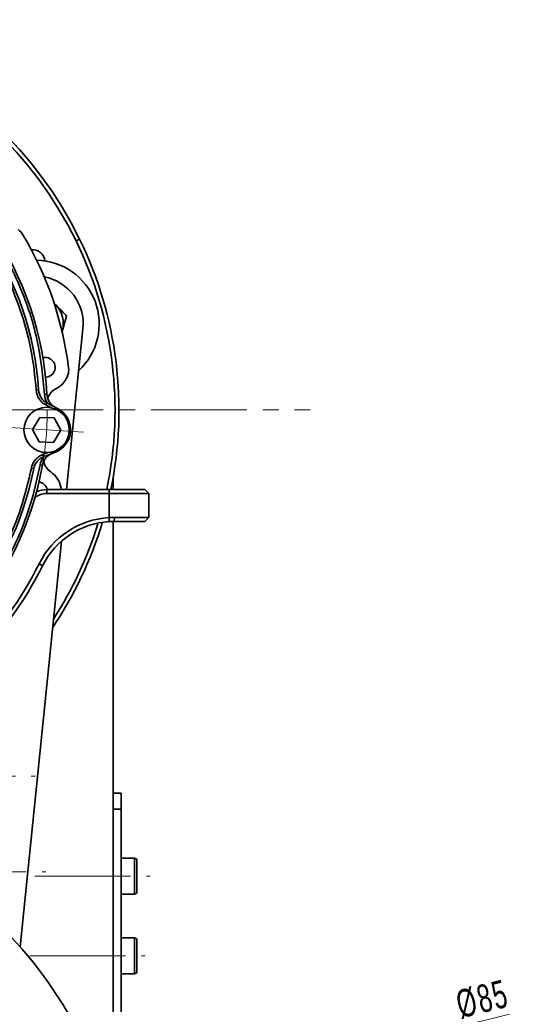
# Model space of a CAD drawing. Header units: millimetres. Extents: x -594 to 641, y -420 to 420.
# Tile 36 of 43: x 318 to 382, y 5 to 128. Entities that reach past the tile are written whole.
import ezdxf

# ---------------------------------------------------------------- set-up
doc = ezdxf.new("R2010")
doc.units = ezdxf.units.MM
doc.linetypes.add('点画线', pattern=[18, 12, -2, 2, -2])
doc.layers.get('0').update_dxf_attribs({"lineweight": 35})
for name, color, linetype, lineweight in [('中心线层', 1, '点画线', 18), ('尺寸线层', 3, 'Continuous', 18), ('粗实线层', 7, 'Continuous', 35)]:
    doc.layers.add(name, color=color, linetype=linetype, lineweight=lineweight)
doc.styles.add('标准', font='txt', dxfattribs={"width": 0.667})
doc.dimstyles.new('GB_尺寸', dxfattribs={"dimtxt": 3.5, "dimasz": 4, "dimexe": 2, "dimexo": 0, "dimtad": 1, "dimdsep": 46, "dimtxsty": '标准', "dimblk": '_CAXARROW', "dimcen": 0, "dimdle": 6, "dimazin": 2, "dimtfac": 0.707107, "dimtdec": 3, "dimtmove": 2, "dimatfit": 3, "dimfxl": 0, "dimfrac": 2, "dimtolj": 1, "dimtzin": 0, "dimarcsym": 0})

# ---------------------------------------------------------------- blocks, each defined once
blk = doc.blocks.new('*X36')
at = {"layer": '尺寸线层', "linetype": 'Continuous'}
for points in [[(322.88, -10.69), (319.12, -12.13), (318.88, -11.16)], [(240.35, -31.03), (244.36, -30.56), (244.12, -29.59)]]:
    blk.add_hatch(color=0, dxfattribs=at).paths.add_polyline_path(points, flags=0)
at = {"layer": '尺寸线层', "color": 0, "linetype": 'Continuous'}
blk.add_line((379.63, 3.29), (240.35, -31.03), dxfattribs=at)
at = {"layer": '尺寸线层', "color": 0, "insert": (376.21, 5.15), "char_height": 3.5, "width": 11.4984, "attachment_point": 5, "rotation": 13.8427, "line_spacing_factor": 1.15057, "style": '标准'}
blk.add_mtext('\\T1.1;%%C85', dxfattribs=at)
blk = doc.blocks.new('_CAXARROW')
blk.add_hatch(color=0).paths.add_polyline_path([(0, 0), (-1, 0.125), (-1, -0.125)], flags=0)

msp = doc.modelspace()

# ---------------------------------------------------------------- linework, layer by layer
at = {"layer": '中心线层'}
for p, q in [((208.651, 79.141), (354.584, 79.141)), ((316.92, 76.927), (326.159, 76.347)), ((305.618, 33.141), (320.084, 33.141)), ((306.982, 21.141), (321.449, 21.141)), ((320.059, 20.604), (334.526, 20.604)), ((319.434, 10.604), (333.901, 10.604))]:
    msp.add_line(p, q, dxfattribs=at)
for centre, radius in [((281.618, 79.141), 40), ((281.618, -20.859), 42.5)]:
    msp.add_circle(centre, radius, dxfattribs=at)
at = {"layer": '粗实线层'}
for p, q in [((325.676, 100.585), (325.226, 100.366)), ((322.644, 92.382), (322.375, 92.659)), ((322.644, 92.382), (322.475, 92.544)), ((324.05, 90.931), (323.497, 88.987)), ((326.1, 89.338), (324.045, 69.141)), ((320.237, 81.638), (320.536, 81.657)), ((321.27, 81.092), (321.569, 81.107)), ((321.575, 80.03), (321.431, 79.767)), ((322.053, 79.428), (321.431, 79.767)), ((321.575, 80.03), (322.975, 79.267)), ((322.975, 79.267), (322.899, 79.128)), ((319.761, 76.681), (320.69, 78.198)), ((320.69, 78.198), (322.468, 78.151)), ((322.468, 78.151), (323.317, 76.589)), ((320.61, 75.119), (319.761, 76.681)), ((323.317, 76.589), (322.388, 75.073)), ((322.388, 75.073), (320.61, 75.119)), ((321.04, 73.538), (321.71, 73.8)), ((321.04, 73.538), (321.15, 73.258)), ((322.634, 73.84), (321.15, 73.258)), ((322.554, 74.043), (322.634, 73.84)), ((319.916, 71.774), (319.621, 71.831)), ((321.01, 72.194), (320.714, 72.247)), ((329.873, 70.632), (329.873, 69.141)), ((321.555, 69.141), (329.364, 69.141)), ((321.555, 69.141), (321.555, 68.641)), ((329.364, 68.641), (321.555, 68.641)), ((329.364, 69.141), (333.864, 69.141)), ((329.364, 69.141), (329.364, 68.641)), ((329.364, 65.622), (329.364, 68.641)), ((334.364, 68.641), (329.364, 68.641)), ((333.864, 69.141), (334.364, 68.641)), ((334.364, 68.641), (334.364, 65.641)), ((329.364, 65.622), (330.061, 65.641)), ((329.364, 65.622), (329.394, 65.123)), ((330.061, 65.641), (329.991, 65.141)), ((330.061, 65.641), (334.364, 65.641)), ((334.364, 65.641), (333.864, 65.141)), ((329.321, 65.104), (329.509, 65.126)), ((329.991, 65.141), (329.394, 65.123)), ((329.873, 65.138), (329.873, -12.351)), ((333.864, 65.141), (329.991, 65.141)), ((323.384, 62.647), (318.204, 11.736)), ((320.585, 59.807), (321.033, 59.585)), ((329.873, 31.004), (330.873, 31.004)), ((330.873, 31.004), (330.873, 29.004)), ((330.873, 29.004), (329.873, 29.004)), ((330.873, 29.004), (330.873, -7.796)), ((332.561, 22.854), (330.873, 22.854)), ((332.561, 20.604), (332.561, 22.854)), ((332.873, 22.541), (332.873, 20.604)), ((332.561, 18.354), (332.561, 20.604)), ((332.873, 20.604), (332.873, 18.666)), ((330.873, 18.354), (332.561, 18.354)), ((332.561, 12.854), (330.873, 12.854)), ((332.561, 10.604), (332.561, 12.854)), ((332.873, 12.541), (332.873, 10.604)), ((332.561, 8.354), (332.561, 10.604)), ((332.873, 10.604), (332.873, 8.666)), ((330.873, 8.354), (332.561, 8.354))]:
    msp.add_line(p, q, dxfattribs=at)
msp.add_circle((321.539, 76.635), 2.84, dxfattribs=at)
for centre, radius, start, end in [((281.618, 79.141), 49, 25.95372, 191.77574), ((281.618, 79.141), 48.5, 25.95372, 191.89891), ((281.618, 79.141), 40, 2.81788, 34.99948), ((316.844, 100.119), 2, 30.77462, 56.31029), ((281.618, 79.141), 39, 3.69993, 34.11222), ((281.618, 79.141), 43, 7.04274, 30.77462), ((281.618, 79.141), 48.5, 348.10109, 25.95372), ((281.618, 79.141), 49, 348.22426, 25.95372), ((319.831, 97.741), 1.5, 4.40728, 97.43303), ((320.131, 89.946), 8, 312.78069, 88.87008), ((320.131, 89.946), 6, 354.19031, 79.32853), ((320.131, 89.946), 3.5, 344.10616, 44.10616), ((321.36, 84.485), 1.25, 272.17937, 103.13799), ((322.308, 84.168), 2, 341.50707, 7.04274), ((321.36, 84.485), 3, 296.72476, 341.50707), ((322.532, 81.786), 2, 183.69993, 241.40607), ((323.608, 80.019), 2, 116.72476, 164.74237), ((323.567, 81.205), 2.3, 182.81788, 211.06923), ((323.567, 81.205), 2, 182.81788, 234.39924), ((321.539, 76.633), 3, 291.40607, 61.40607), ((321.539, 76.635), 3, 356.6156, 63.30595), ((321.88, 71.396), 2, 111.40607, 169.11222), ((322.98, 71.847), 2.3, 141.90338, 169.99948), ((322.98, 71.847), 2, 119.14117, 169.99948), ((281.618, 79.141), 39, 318.69993, 349.11222), ((281.618, 79.141), 40, 317.81788, 349.99948), ((323.169, 73.019), 2, 188.07499, 236.0926), ((320.38, 68.869), 3, 11.31029, 56.0926), ((320.38, 68.869), 1.25, 12.53674, 80.63799), ((321.36, 69.065), 2, 2.15511, 11.31029), ((321.555, 66.141), 2.5, 90, 126.13524), ((321.555, 66.141), 3, 90, 115.32378), ((329.991, 55.141), 10.5, 93.42355, 153.6122), ((329.991, 55.141), 10, 93.42355, 153.6122), ((281.618, 79.141), 49, 326.08334, 343.15446), ((281.618, 79.141), 48.5, 327.21007, 342.83053), ((281.618, 79.141), 43.5, 294.44334, 333.6122), ((281.618, 79.141), 44, 294.44334, 333.6122), ((332.561, 22.541), 0.312, 0, 90), ((332.561, 18.666), 0.313, 270, 360), ((281.618, -20.859), 49, 10, 49.9948), ((332.561, 12.541), 0.313, 360, 90), ((332.561, 8.666), 0.313, 270, 360)]:
    msp.add_arc(centre, radius, start, end, dxfattribs=at)
for points, knots in [([(321.27, 81.092), (321.057, 83.285), (320.624, 87.734), (318.786, 93.42), (316.58, 98.173), (314.955, 100.66), (314.138, 101.911)], [0, 0, 0, 0, 6.5968207, 13.3849497, 17.8094462, 22.2900641, 22.2900641, 22.2900641, 22.2900641]), ([(324.05, 90.931), (323.932, 91.053), (323.474, 91.526), (322.997, 92.017), (322.644, 92.382)], [0, 0, 0, 0, 0.5204407, 2.0207259, 2.0207259, 2.0207259, 2.0207259]), ([(311.036, 52.483), (312.436, 54.184), (315.276, 57.635), (317.997, 62.956), (319.797, 67.876), (320.407, 70.784), (320.714, 72.247)], [0, 0, 0, 0, 6.5968207, 13.3849497, 17.8094462, 22.2900641, 22.2900641, 22.2900641, 22.2900641])]:
    msp.add_open_spline(points, degree=3, knots=knots, dxfattribs=at)
for points in [[(320.237, 81.638), (320.062, 83.342), (319.711, 86.751), (318.323, 91.712), (316.378, 96.482), (314.565, 99.39), (313.659, 100.844)], [(321.431, 79.767), (321.269, 79.872), (320.943, 80.081), (320.576, 80.537), (320.316, 81.062), (320.263, 81.446), (320.237, 81.638)], [(319.621, 71.831), (319.671, 72.018), (319.772, 72.392), (320.095, 72.88), (320.516, 73.287), (320.865, 73.454), (321.04, 73.538)], [(310.692, 53.599), (311.773, 54.928), (313.935, 57.586), (316.461, 62.076), (318.459, 66.824), (319.234, 70.162), (319.621, 71.831)]]:
    msp.add_open_spline(points, degree=3, dxfattribs=at)

# ---------------------------------------------------------------- dimensions: what is measured, and where the dimension line sits
at = {"layer": '尺寸线层'}
dim = msp.add_diameter_dim_2p(p1=(240.352, -31.028), p2=(322.883, -10.691), dimstyle='GB_尺寸', override={"dimscale": 1, "dimpost": '%%C<>', "dimsah": 1, "dimtfill": 1, "dimtzin": 0}, dxfattribs=at)
dim.commit()
dim.dimension.update_dxf_attribs({"geometry": '*X36', "text_midpoint": (376.841, 2.605), "dimtype": 163})

doc.saveas('drawing.dxf')
